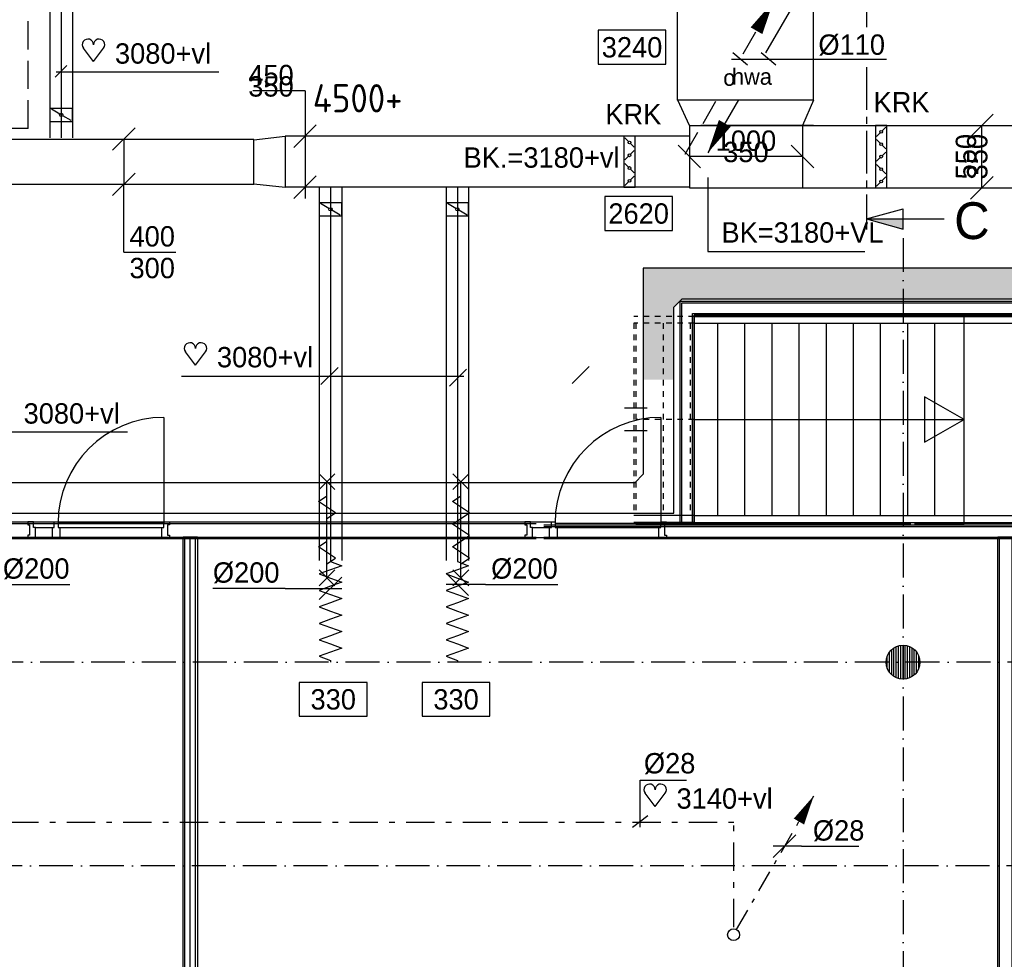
# Model space of a CAD drawing. Extents: x -41378 to 114803, y -24080 to 82188.
# Tile 123 of 137: x 82683 to 91386, y 51002 to 59306. Entities that reach past the tile are written whole.
import ezdxf
from ezdxf.enums import TextEntityAlignment as Align

# ---------------------------------------------------------------- set-up
doc = ezdxf.new("R2010")
doc.units = 0
doc.header["$LTSCALE"] = 50
for name, pattern in [('2322108', [7, 5, -2]), ('2322109', [10, 5, -2, 1, -2]), ('CENTER2', [11.25, 7.5, -1.25, 1.25, -1.25]), ('DASHDOT', [9, 6, -1.5, 0, -1.5]), ('HIDDEN', [2, 1, -1]), ('LURETOUR', [6, 4, -2])]:
    doc.linetypes.add(name, pattern=pattern)
doc.layers.get('0').update_dxf_attribs({"linetype": 'CONTINUOUS'})
for name, color, linetype in [('AL$1----_ALGEMEEN', 7, 'CONTINUOUS'), ('AL$1----_MAATVOERING', 7, 'CONTINUOUS'), ('AL$1----_TEKST', 7, 'CONTINUOUS'), ('AL$7----_STRAMIEN', 1, 'DASHDOT'), ('AL22----_BINNENWAND', 7, 'CONTINUOUS'), ('AL24----_TRAPPEN', 7, 'CONTINUOUS'), ('AL28----_KONSTRUKTIE', 3, 'CONTINUOUS'), ('AL65----_BEVEILIGING', 7, 'CONTINUOUS'), ('ALXAA---_GEWBETON', 12, 'CONTINUOUS'), ('DOORSNEDE', 1, 'CONTINUOUS'), ('KABELGGOOT1', 8, 'CONTINUOUS'), ('WL521---', 4, 'CONTINUOUS'), ('WL5233--', 4, 'CONTINUOUS'), ('WL531---', 4, 'CONTINUOUS'), ('WL561---', 4, 'CONTINUOUS'), ('WL561---_RETOUR', 4, 'CONTINUOUS'), ('WL570---', 3, 'CONTINUOUS'), ('WL570---_HARTLIJN', 7, 'CONTINUOUS'), ('WL570---_RETOUR', 3, 'CONTINUOUS'), ('WL570---_TOEVOER', 3, 'CONTINUOUS'), ('WM$1----', 1, 'CONTINUOUS'), ('WM531---', 1, 'CONTINUOUS'), ('WM561---', 1, 'CONTINUOUS'), ('WM570---', 1, 'CONTINUOUS')]:
    doc.layers.add(name, color=color, linetype=linetype)
doc.layers.get('0').freeze()
doc.styles.add('BURO-018', font='BUROFONT.shx', dxfattribs={"height": 90})
doc.styles.add('BURO-050', font='BUROFONT.shx', dxfattribs={"height": 500})
doc.styles.get("Standard").update_dxf_attribs({"font": 'ISOCP'})

# ---------------------------------------------------------------- blocks, each defined once
blk = doc.blocks.new('LU-2-KB1')
at = {"color": 0, "linetype": 'CONTINUOUS'}
blk.add_line((0, -0.5), (0, 0.5), dxfattribs=at)
blk = doc.blocks.new('LU-2D-K-3E8')
at = {"color": 0, "linetype": 'CONTINUOUS'}
for p, q in [((-0.5, 500), (0.5, 500)), ((-0.5, -500), (0.5, -500))]:
    blk.add_line(p, q, dxfattribs=at)
blk = doc.blocks.new('LU-2D-K-1C2')
at = {"color": 0, "linetype": 'CONTINUOUS'}
for p, q in [((-0.5, 225), (0.5, 225)), ((-0.5, -225), (0.5, -225))]:
    blk.add_line(p, q, dxfattribs=at)
blk = doc.blocks.new('LU-2D-K-226')
at = {"color": 0, "linetype": 'CONTINUOUS'}
for p, q in [((-0.5, 275), (0.5, 275)), ((-0.5, -275), (0.5, -275))]:
    blk.add_line(p, q, dxfattribs=at)
blk = doc.blocks.new('*U179', base_point=(89201.2, 61972.7))
at = {"layer": 'WM570---', "linetype": 'CONTINUOUS'}
for p, q in [((88601.5, 62072.4), (88800.9, 61873)), ((89601.5, 62072.4), (89800.9, 61873)), ((89701.2, 61972.7), (88701.2, 61972.7))]:
    blk.add_line(p, q, dxfattribs=at)
at = {"layer": 'WM570---', "linetype": 'CONTINUOUS', "style": 'BURO-018'}
for s, p in [('1000', (89201.2, 62022.7)), ('350', (89201.2, 61922.7))]:
    blk.add_text(s, height=180, dxfattribs=at).set_placement(p, align=Align.CENTER)
blk = doc.blocks.new('*U184', base_point=(91115.7, 58095.2))
at = {"layer": 'WM570---', "linetype": 'CONTINUOUS'}
for p, q in [((91215.4, 58469.9), (91016, 58270.5)), ((91115.7, 57820.2), (91115.7, 58370.2)), ((91215.4, 57919.9), (91016, 57720.5))]:
    blk.add_line(p, q, dxfattribs=at)
at = {"layer": 'WM570---', "linetype": 'CONTINUOUS', "style": 'BURO-018'}
for s, p in [('550', (91065.7, 58095.2)), ('350', (91165.7, 58095.2))]:
    blk.add_text(s, height=180, rotation=90, dxfattribs=at).set_placement(p, align=Align.CENTER)
blk = doc.blocks.new('*U185', base_point=(86918.2, 58051))
at = {"layer": 'WM570---', "linetype": 'CONTINUOUS'}
for p, q in [((86918.2, 58676), (86458.3, 58676)), ((86918.2, 58676), (86918.2, 57726)), ((87017.9, 58375.8), (86818.5, 58176.3)), ((87017.9, 57925.8), (86818.5, 57726.3))]:
    blk.add_line(p, q, dxfattribs=at)
at = {"layer": 'WM570---', "linetype": 'CONTINUOUS', "style": 'BURO-018'}
for s, p in [('450', (86818.2, 58726)), ('350', (86818.2, 58626))]:
    blk.add_text(s, height=180, dxfattribs=at).set_placement(p, align=Align.RIGHT)
blk = doc.blocks.new('LU-ORND')
at = {"color": 0, "linetype": 'CONTINUOUS'}
for p, q in [((-3, 1.5), (-3, -1.5)), ((3, 1.5), (-3, 1.5)), ((3, -1.5), (3, 1.5)), ((-3, -1.5), (3, -1.5))]:
    blk.add_line(p, q, dxfattribs=at)
blk = doc.blocks.new('LU-2D-KLC-1C264')
at = {"color": 0, "linetype": 'CONTINUOUS'}
for p, q in [((-50, 225), (-50, -225)), ((50, 225), (-50, 225)), ((-8.8, 177.6), (-41.2, 209.9)), ((50, -225), (50, 225)), ((8.8, 159.9), (41.2, 127.6)), ((8.8, 65.1), (41.2, 97.4)), ((-8.8, 47.4), (-41.2, 15.1)), ((-8.8, -47.4), (-41.2, -15.1)), ((8.8, -65.1), (41.2, -97.4)), ((8.8, -159.9), (41.2, -127.6)), ((-50, -225), (50, -225)), ((-8.8, -177.6), (-41.2, -209.9))]:
    blk.add_line(p, q, dxfattribs=at)
for centre in [(0, 168.8), (0, 56.2), (0, -56.2), (0, -168.8)]:
    blk.add_circle(centre, 12.5, dxfattribs=at)
blk = doc.blocks.new('LU-2D-KLC-22664')
at = {"color": 0, "linetype": 'CONTINUOUS'}
for p, q in [((-50, 275), (-50, -275)), ((50, 275), (-50, 275)), ((8.8, 228.8), (41.2, 261.2)), ((50, -275), (50, 275)), ((-8.8, 211.2), (-41.2, 178.8)), ((-8.8, 118.8), (-41.2, 151.2)), ((8.8, 101.2), (41.2, 68.8)), ((8.8, 8.8), (41.2, 41.2)), ((-8.8, -8.8), (-41.2, -41.2)), ((-8.8, -101.2), (-41.2, -68.8)), ((8.8, -118.8), (41.2, -151.2)), ((-8.8, -228.8), (-41.2, -261.2)), ((8.8, -211.2), (41.2, -178.8)), ((-50, -275), (50, -275))]:
    blk.add_line(p, q, dxfattribs=at)
for centre in [(0, 220), (0, 110), (0, 0), (0, -110), (0, -220)]:
    blk.add_circle(centre, 12.5, dxfattribs=at)
blk = doc.blocks.new('LDV2')
at = {"color": 0, "linetype": 'CONTINUOUS'}
for p, q in [((-0.25, -0.433), (-2.5, -4.33)), ((-4.5, -7.794), (-6.75, -11.691))]:
    blk.add_line(p, q, dxfattribs=at)
blk.add_lwpolyline([(-6.75, -11.691, 0, 1, 0), (-5.5, -9.526, 1, 1, 0)], format="xyseb", dxfattribs=at)
blk.add_circle((0, 0), 0.5, dxfattribs=at)
at = {"color": 0, "linetype": 'CONTINUOUS', "style": 'BURO-018'}
blk.add_attdef('LD_TEXT1', text='', height=1.8, dxfattribs=at).set_placement((-3.5, -6.062), align=Align.MIDDLE)
blk = doc.blocks.new('LDV4123')
at = {"color": 0, "linetype": 'CONTINUOUS'}
for p, q in [((-0.25, -0.433), (-1.187, -2.057)), ((-1.562, -2.706), (-2.5, -4.33)), ((-5.437, -9.418), (-4.5, -7.794)), ((-6.75, -11.691), (-5.812, -10.068))]:
    blk.add_line(p, q, dxfattribs=at)
blk.add_lwpolyline([(-0.25, -0.433, 0, 1, 0), (-1.5, -2.598, 1, 1, 0)], format="xyseb", dxfattribs=at)
blk.add_circle((0, 0), 0.5, dxfattribs=at)
at = {"color": 0, "linetype": 'CONTINUOUS', "style": 'BURO-018'}
blk.add_attdef('LD_TEXT1', text='', height=1.8, dxfattribs=at).set_placement((-3.5, -6.062), align=Align.MIDDLE)
blk = doc.blocks.new('LDV1109')
at = {"color": 0, "linetype": 'CONTINUOUS'}
for p, q in [((5.875, 10.176), (6.75, 11.691)), ((5.312, 9.202), (5.5, 9.526)), ((4, 6.928), (4.937, 8.552)), ((3.437, 5.954), (3.625, 6.279)), ((2.125, 3.681), (3.062, 5.304)), ((1.562, 2.706), (1.75, 3.031)), ((0.25, 0.433), (1.187, 2.057))]:
    blk.add_line(p, q, dxfattribs=at)
blk.add_lwpolyline([(6.75, 11.691, 0, 1, 0), (5.5, 9.526, 1, 1, 0)], format="xyseb", dxfattribs=at)
blk.add_circle((0, 0), 0.5, dxfattribs=at)
blk = doc.blocks.new('*U255', base_point=(89444.7, 52001.2))
at = {"color": 0, "linetype": 'CONTINUOUS'}
for p, q in [((89544.7, 52101.2), (89344.7, 51901.2)), ((89594.7, 52001.2), (89344.7, 52001.2)), ((89594.7, 52001.2), (90101, 52001.2))]:
    blk.add_line(p, q, dxfattribs=at)
at = {"color": 0, "linetype": 'CONTINUOUS', "style": 'BURO-018'}
blk.add_text('%%C28', height=180, dxfattribs=at).set_placement((89694.7, 52051.2))
blk = doc.blocks.new('LU-2D-K-4B0')
at = {"color": 0, "linetype": 'CONTINUOUS'}
for p, q in [((-0.5, 600), (0.5, 600)), ((-0.5, -600), (0.5, -600))]:
    blk.add_line(p, q, dxfattribs=at)
blk = doc.blocks.new('LU-2D-K-190')
at = {"color": 0, "linetype": 'CONTINUOUS'}
for p, q in [((-0.5, 200), (0.5, 200)), ((-0.5, -200), (0.5, -200))]:
    blk.add_line(p, q, dxfattribs=at)
blk = doc.blocks.new('*U397', base_point=(83603.7, 57851))
at = {"color": 0, "linetype": 'CONTINUOUS'}
for p, q in [((83504, 58151.3), (83703.4, 58350.8)), ((83603.7, 58251), (83603.7, 57851)), ((83504, 57751.3), (83703.4, 57950.8)), ((83603.7, 57251), (83603.7, 57851)), ((83603.7, 57251), (84063.7, 57251))]:
    blk.add_line(p, q, dxfattribs=at)
at = {"layer": 'WM570---', "linetype": 'CONTINUOUS', "style": 'BURO-018'}
for s, p in [('400', (83653.7, 57301)), ('300', (83653.7, 57021))]:
    blk.add_text(s, height=180, dxfattribs=at).set_placement(p)
blk = doc.blocks.new('LU-1D-K-C8')
at = {"color": 0, "linetype": 'CONTINUOUS'}
for p, q in [((-0.5, 100), (0.5, 100)), ((-0.5, -100), (0.5, -100))]:
    blk.add_line(p, q, dxfattribs=at)
at = {"layer": 'WL570---_HARTLIJN', "linetype": 'CENTER2'}
blk.add_line((-0.5, 0), (0.5, 0), dxfattribs=at)
blk = doc.blocks.new('LU-1D-KL1-C874')
at = {"color": 0, "linetype": 'CONTINUOUS'}
for p, q in [((-58, 100), (-58, -100)), ((58, 100), (-58, 100)), ((50.7, 87.5), (7.3, 12.5)), ((58, -100), (58, 100)), ((-7.3, -12.5), (-50.7, -87.5)), ((-58, -100), (58, -100))]:
    blk.add_line(p, q, dxfattribs=at)
blk.add_circle((0, 0), 14.5, dxfattribs=at)
blk = doc.blocks.new('LU-1D-F-C838A')
at = {"color": 0, "linetype": 'CONTINUOUS'}
for p, q in [((-436.8, 0), (-400.4, 100)), ((-400.4, 100), (-364, 0)), ((-291.2, 0), (-254.8, 100)), ((-254.8, 100), (-218.4, 0)), ((-145.6, 0), (-109.2, 100)), ((-109.2, 100), (-72.8, 0)), ((0, 0), (36.4, 100)), ((36.4, 100), (72.8, 0)), ((145.6, 0), (182, 100)), ((182, 100), (218.4, 0)), ((291.2, 0), (327.6, 100)), ((327.6, 100), (364, 0)), ((-453.1, 0), (-436.8, 0)), ((-364, 0), (-327.6, -100)), ((-327.6, -100), (-291.2, 0)), ((-218.4, 0), (-182, -100)), ((-182, -100), (-145.6, 0)), ((-72.8, 0), (-36.4, -100)), ((-36.4, -100), (0, 0)), ((72.8, 0), (109.2, -100)), ((109.2, -100), (145.6, 0)), ((218.4, 0), (254.8, -100)), ((254.8, -100), (291.2, 0)), ((364, 0), (400.4, -100)), ((400.4, -100), (436.8, 0)), ((436.8, 0), (453.1, 0))]:
    blk.add_line(p, q, dxfattribs=at)
blk = doc.blocks.new('*U414', base_point=(85329.6, 56090.3))
at = {"color": 0, "linetype": 'CONTINUOUS'}
for p, q in [((85329.9, 55990.6), (85529.3, 56190)), ((85029.6, 56090.3), (84389.7, 56090.3)), ((85029.6, 56090.3), (85529.6, 56090.3))]:
    blk.add_line(p, q, dxfattribs=at)
at = {"layer": 'WM570---', "linetype": 'CONTINUOUS', "style": 'BURO-018'}
blk.add_text('%%c200', height=180, dxfattribs=at).set_placement((84979.6, 56140.3), align=Align.RIGHT)
blk = doc.blocks.new('*U415', base_point=(86651.6, 56219.6))
at = {"color": 0, "linetype": 'CONTINUOUS'}
for p, q in [((86651.4, 56119.9), (86451.9, 56319.3)), ((86800.4, 56219.6), (86451.6, 56219.6)), ((86800.4, 56219.6), (87440.3, 56219.6))]:
    blk.add_line(p, q, dxfattribs=at)
at = {"layer": 'WM570---', "linetype": 'CONTINUOUS', "style": 'BURO-018'}
blk.add_text('%%c200', height=180, dxfattribs=at).set_placement((86850.4, 56269.6))
blk = doc.blocks.new('HART')
at = {"color": 1}
for q in [(-39.7, 52.4), (39.7, 52.4)]:
    blk.add_line((0, 0), q, dxfattribs=at)
for centre, start, end in [((-22.1, 65.7), 0, 217.1867), ((22.1, 65.7), 322.8133, 180)]:
    blk.add_arc(centre, 22.1, start, end, dxfattribs=at)

msp = doc.modelspace()

# ---------------------------------------------------------------- hatches: boundary and pattern name
at = {"layer": 'KABELGGOOT1'}
h = msp.add_hatch(dxfattribs=at)
h.set_pattern_fill('DOTS', color=256, scale=40, style=0)
h.set_pattern_definition([(0, (0, 200000), (31.75, 63.5), [0, -63.5])])
h.paths.add_polyline_path([(89225.9, 57109.6), (88194.3, 57109.6), (88194.3, 56124), (88464.3, 56124), (88464.3, 56764.6), (88539.3, 56839.6), (89225.9, 56839.6)])
h.paths.add_polyline_path([(97427.3, 57109.6), (89225.9, 57109.6), (89225.9, 56839.6), (97427.3, 56839.6)])

# ---------------------------------------------------------------- linework, layer by layer
at = {"layer": 'AL$1----_ALGEMEEN', "color": 8}
for p, q in [((88646.3, 56682.5), (95410.9, 56682.5)), ((88646.3, 56622.5), (95410.9, 56622.5)), ((88646.3, 54923.5), (95410.9, 54923.5)), ((88646.3, 54863.5), (95410.9, 54863.5))]:
    msp.add_line(p, q, dxfattribs=at)
at = {"layer": 'AL$1----_MAATVOERING', "color": 8}
for p, q in [((88646.3, 54854.8), (88646.3, 56693.3)), ((88646.3, 56693.3), (97181, 56693.3))]:
    msp.add_line(p, q, dxfattribs=at)
at = {"layer": 'AL$7----_STRAMIEN', "color": 1}
for p, q in [((112869.9, 53627.3), (10184, 53627.3)), ((112410.4, 51827.3), (-35182.3, 51827.3))]:
    msp.add_line(p, q, dxfattribs=at)
msp.add_lwpolyline([(90491, 57376.2), (90491, 43573)], dxfattribs=at)
at = {"layer": 'AL22----_BINNENWAND', "color": 8}
for p, q in [((88521.3, 54854.8), (88521.3, 56818.3)), ((88521.3, 56818.3), (96167, 56818.3)), ((96167, 56693.3), (88646.3, 56693.3)), ((88646.3, 56693.3), (88646.3, 54854.8)), ((88646.3, 54923.5), (88110.5, 54923.5)), ((81491, 54867.3), (87249.4, 54867.3)), ((87317, 54842.3), (97502, 54842.3)), ((88646.3, 54863.5), (88110.5, 54863.5)), ((88646.3, 54854.8), (88521.3, 54854.8)), ((87249.4, 54717.3), (81491, 54717.3)), ((97502, 54717.3), (87317, 54717.3))]:
    msp.add_line(p, q, dxfattribs=at)
at = {"layer": 'AL22----_BINNENWAND', "color": 8, "linetype": 'CONTINUOUS'}
for p, q in [((88536.3, 54854.8), (88536.3, 56803.3)), ((88536.3, 56803.3), (96167, 56803.3)), ((88631.3, 54854.8), (88631.3, 56708.3)), ((88631.3, 56708.3), (96167, 56708.3)), ((81491, 54852.3), (87249.4, 54852.3)), ((87317, 54827.3), (97502, 54827.3)), ((81491, 54732.3), (87249.4, 54732.3)), ((87317, 54732.3), (97502, 54732.3))]:
    msp.add_line(p, q, dxfattribs=at)
at = {"layer": 'AL22----_BINNENWAND', "color": 8}
for points in [[(83956, 55791.1), (83956, 54857.1)], [(88349.8, 55791.1), (88349.8, 54857.1)], [(82755, 54868.1), (82755, 54843.1), (82771, 54843.1), (82771, 54751.1), (82755, 54751.1), (82755, 54729.1), (82822, 54729.1), (82822, 54817.1), (82805, 54817.1), (82805, 54868.1), (82755, 54868.1)], [(82805, 54868.1), (82989, 54868.1)], [(82989, 54868.1), (83022, 54868.1), (83022, 54817.1), (83039, 54817.1), (83039, 54729.1), (82972, 54729.1), (82972, 54817.1), (82989, 54817.1), (82989, 54868.1), (83022, 54868.1)], [(83022, 54857.1), (83956, 54857.1)], [(84006, 54868.1), (84006, 54843.1), (83990, 54843.1), (83990, 54751.1), (84006, 54751.1), (84006, 54729.1), (83939, 54729.1), (83939, 54817.1), (83956, 54817.1), (83956, 54868.1), (84006, 54868.1)], [(87148.8, 54868.1), (87148.8, 54843.1), (87164.8, 54843.1), (87164.8, 54751.1), (87148.8, 54751.1), (87148.8, 54729.1), (87215.8, 54729.1), (87215.8, 54817.1), (87198.8, 54817.1), (87198.8, 54868.1), (87148.8, 54868.1)], [(87198.8, 54868.1), (87382.8, 54868.1)], [(87382.8, 54868.1), (87415.8, 54868.1), (87415.8, 54817.1), (87432.8, 54817.1), (87432.8, 54729.1), (87365.8, 54729.1), (87365.8, 54817.1), (87382.8, 54817.1), (87382.8, 54868.1), (87415.8, 54868.1)], [(87415.8, 54857.1), (88349.8, 54857.1)], [(88399.8, 54868.1), (88399.8, 54843.1), (88383.8, 54843.1), (88383.8, 54751.1), (88399.8, 54751.1), (88399.8, 54729.1), (88332.8, 54729.1), (88332.8, 54817.1), (88349.8, 54817.1), (88349.8, 54868.1), (88399.8, 54868.1)], [(82822, 54817.1), (82972, 54817.1)], [(83022, 54817.1), (83956, 54817.1)], [(87215.8, 54817.1), (87365.8, 54817.1)], [(87415.8, 54817.1), (88349.8, 54817.1)], [(82822, 54729.1), (82972, 54729.1)], [(84143.5, 44817.3), (84143.5, 54734.6)], [(84191, 44817.3), (84191, 54734.6)], [(84238.5, 44817.3), (84238.5, 54734.6)], [(87215.8, 54729.1), (87365.8, 54729.1)], [(91343.5, 44817.3), (91343.5, 54734.6)]]:
    msp.add_lwpolyline(points, dxfattribs=at)
for points in [[(84128.5, 44817.3), (84128.5, 54734.6), (84253.5, 54734.6), (84253.5, 44817.3)], [(91328.5, 44817.3), (91328.5, 54734.6), (91453.5, 54734.6), (91453.5, 44817.3)]]:
    msp.add_lwpolyline(points, close=True, dxfattribs=at)
for centre in [(83956, 54857.1), (88349.8, 54857.1)]:
    msp.add_arc(centre, 934, 90, 180, dxfattribs=at)
at = {"layer": 'AL24----_TRAPPEN', "color": 8, "linetype": 'HIDDEN'}
for p, q in [((88646.3, 56682.5), (88110.5, 56682.5)), ((88110.5, 56622.5), (88110.5, 54923.5)), ((88646.3, 56622.5), (88110.5, 56622.5)), ((88130.5, 56622.5), (88130.5, 54923.5)), ((88370.5, 56622.5), (88370.5, 54923.5)), ((88610.5, 56622.5), (88610.5, 54923.5)), ((88646.3, 55773), (88130.5, 55773))]:
    msp.add_line(p, q, dxfattribs=at)
at = {"layer": 'AL24----_TRAPPEN', "color": 8}
for p, q in [((91030.5, 56692.5), (89756.7, 56692.5)), ((91030.5, 56692.5), (92550.5, 56692.5)), ((91030.5, 54853.5), (91030.5, 56692.5)), ((91030.5, 54853.5), (91030.5, 56692.5)), ((88850.5, 56622.5), (88850.5, 54923.5)), ((89090.5, 56622.5), (89090.5, 54923.5)), ((89330.5, 56622.5), (89330.5, 54923.5)), ((89570.5, 56622.5), (89570.5, 54923.5)), ((89810.5, 56622.5), (89810.5, 54923.5)), ((90050.5, 56622.5), (90050.5, 54923.5)), ((90290.5, 56622.5), (90290.5, 54923.5)), ((90530.5, 56622.5), (90530.5, 54923.5)), ((90770.5, 56622.5), (90770.5, 54923.5)), ((91030.5, 55773), (90681.9, 55974.2)), ((90681.9, 55974.2), (90681.9, 55571.7)), ((88230.5, 55873), (88030.5, 55873)), ((88646.3, 55773), (91030.5, 55773)), ((90681.9, 55571.7), (91030.5, 55773)), ((88230.5, 55673), (88030.5, 55673)), ((90530.5, 54975.9), (90530.5, 54923.5)), ((88130.5, 54853.5), (90560, 54853.5)), ((90593.3, 54853.5), (91030.5, 54853.5)), ((92550.5, 54853.5), (91030.5, 54853.5))]:
    msp.add_line(p, q, dxfattribs=at)
at = {"layer": 'AL28----_KONSTRUKTIE', "color": 8}
msp.add_circle((90491, 53627.3), 150, dxfattribs=at)
at = {"layer": 'AL65----_BEVEILIGING', "color": 8, "linetype": 'CONTINUOUS'}
for points in [[(85469, 55153.3), (85329, 55293.3)], [(85329, 55153.3), (85469, 55293.3)], [(86653, 55153.3), (86513, 55293.3)], [(86513, 55153.3), (86653, 55293.3)], [(85399, 54373.3), (85399, 55223.3)], [(86583, 54373.3), (86583, 55223.3)], [(85399, 54898.3), (85474, 54948.3), (85324, 55048.3), (85399, 55098.3)], [(86583, 54898.3), (86658, 54948.3), (86508, 55048.3), (86583, 55098.3)], [(86583, 54698.3), (86658, 54748.3), (86508, 54848.3), (86583, 54898.3)], [(85399, 54498.3), (85474, 54548.3), (85324, 54648.3), (85399, 54698.3)], [(86583, 54498.3), (86658, 54548.3), (86508, 54648.3), (86583, 54698.3)], [(85469, 54303.3), (85329, 54443.3)], [(85329, 54303.3), (85469, 54443.3)], [(86653, 54303.3), (86513, 54443.3)], [(86513, 54303.3), (86653, 54443.3)]]:
    msp.add_lwpolyline(points, dxfattribs=at)
at = {"layer": 'ALXAA---_GEWBETON', "color": 8}
for p, q in [((90371, 53537.3), (90371, 53717.3)), ((90391, 53515.5), (90391, 53739.1)), ((90411, 53500.4), (90411, 53754.2)), ((90431, 53489.9), (90431, 53764.8)), ((90451, 53482.8), (90451, 53771.9)), ((90471, 53478.7), (90471, 53776)), ((90491, 53477.3), (90491, 53777.3)), ((90511, 53478.7), (90511, 53776)), ((90531, 53482.8), (90531, 53771.9)), ((90551, 53489.9), (90551, 53764.8)), ((90571, 53500.4), (90571, 53754.2)), ((90591, 53515.5), (90591, 53739.1)), ((90611, 53537.3), (90611, 53717.3)), ((90351, 53573.5), (90351, 53681.2)), ((90631, 53573.5), (90631, 53681.2))]:
    msp.add_line(p, q, dxfattribs=at)
at = {"layer": 'DOORSNEDE', "color": 200, "linetype": 'CENTER2'}
for p, q in [((90167.8, 63456.6), (90167.8, 59241)), ((90167.8, 58885.2), (90167.8, 57642))]:
    msp.add_line(p, q, dxfattribs=at)
at = {"layer": 'DOORSNEDE', "color": 5}
msp.add_line((90167.8, 57642), (90167.8, 57450.4), dxfattribs=at)
at = {"layer": 'DOORSNEDE', "color": 200}
for p, q in [((90167.8, 57544.8), (90492.9, 57635.1)), ((90492.9, 57454.6), (90492.9, 57635.1)), ((90167.8, 57544.8), (90854.1, 57544.8)), ((90167.8, 57544.8), (90492.9, 57454.6))]:
    msp.add_line(p, q, dxfattribs=at)
msp.add_solid([(90492.9, 57454.6), (90492.9, 57544.8), (90167.8, 57544.8)], dxfattribs=at)
at = {"layer": 'KABELGGOOT1'}
for p, q in [((99585.3, 57109.6, 2750), (88194.3, 57109.6, 2750)), ((88194.3, 57109.6, 2750), (88194.3, 55288.6, 2750)), ((88464.3, 56764.6, 2750), (88539.3, 56839.6, 2750)), ((88539.3, 56839.6, 2750), (99860.3, 56839.6, 2750)), ((88464.3, 54943.6, 2750), (88464.3, 56764.6, 2750)), ((88194.3, 55288.6, 2750), (88119.3, 55213.6, 2750)), ((88119.3, 55213.6, 2750), (77842.3, 55213.5, 2750)), ((66761.3, 54943.5, 2750), (88464.3, 54943.6, 2750))]:
    msp.add_line(p, q, dxfattribs=at)
at = {"layer": 'WL531---', "linetype": '2322109'}
for p in [(67098.9, 52212.8), (88995.3, 51285.2)]:
    msp.add_line(p, (88995.3, 52212.8), dxfattribs=at)
at = {"layer": 'WL561---', "color": 1}
for p, q in [((88168.1, 52171.3), (88168.1, 52584.1)), ((88168.1, 52584.1), (88576.6, 52584.1)), ((88100.3, 52171.3), (88236, 52273))]:
    msp.add_line(p, q, dxfattribs=at)
at = {"layer": 'WL561---_RETOUR', "linetype": '2322108'}
for q in [(82758.6, 60165.3), (81608.2, 58343.4)]:
    msp.add_line((82758.6, 58343.4), q, dxfattribs=at)
at = {"layer": 'WL570---'}
for p, q in [((89694.3, 58595.2), (88497.5, 58595.2)), ((88604, 58370.2), (88501.6, 58595.2)), ((89698.4, 58595.2), (89602.5, 58370.2)), ((89701.2, 58370.2), (88702.8, 58370.2)), ((84752.2, 58244.9), (85029.9, 58276)), ((84752.2, 57851), (84752.2, 58244.9)), ((85029.9, 58276), (85029.9, 57823.1)), ((85029.9, 57823.1), (84752.2, 57851))]:
    msp.add_line(p, q, dxfattribs=at)
at = {"layer": 'WM$1----'}
for p, q in [((88985.5, 59014.7), (89115.1, 58907.1)), ((89236.2, 59014.7), (89365.8, 58907.1)), ((88974.5, 58957.4), (90344.5, 58957.4))]:
    msp.add_line(p, q, dxfattribs=at)
at = {"layer": 'WM561---'}
for p, q in [((82996.8, 58797), (83099.7, 58899.8)), ((83004.7, 58844.5), (84444.3, 58844.5)), ((88765.3, 57909.8), (88765.3, 57258.5)), ((88765.3, 57258.5), (90152.7, 57258.5)), ((85346.2, 56081.8), (85497.7, 56233.2)), ((87565.8, 56089.3), (87717.2, 56240.6)), ((86607.8, 56153.4), (84114.6, 56153.4)), ((86482.2, 56066.9), (86633.6, 56218.2)), ((82197, 55663.6), (83636.5, 55663.6))]:
    msp.add_line(p, q, dxfattribs=at)

# ---------------------------------------------------------------- block references
at = {"layer": 'WL521---', "color": 2}
ref = msp.add_blockref('LDV2', (89575.7, 59532.8), dxfattribs=dict(at, xscale=120, yscale=120, zscale=120))
ref.add_attrib('LD_TEXT1', 'hwa', dxfattribs={"layer": '0', "color": 1, "linetype": 'CONTINUOUS', "height": 144, "style": 'BURO-018'}).set_placement((89155.7, 58805.4), align=Align.MIDDLE)
at = {"layer": 'WL5233--', "color": 2}
ref = msp.add_blockref('LDV4123', (89375.8, 59519.8), dxfattribs=dict(at, xscale=120, yscale=120, zscale=120))
ref.add_attrib('LD_TEXT1', 'o', dxfattribs={"layer": '0', "color": 1, "linetype": 'CONTINUOUS', "height": 144, "style": 'BURO-018'}).set_placement((88955.8, 58792.3), align=Align.MIDDLE)
at = {"layer": 'WL531---', "color": 2, "xscale": 105, "yscale": 105, "zscale": 105}
msp.add_blockref('LDV1109', (88993.5, 51219.6), dxfattribs=at)
at = {"layer": 'WL570---_RETOUR', "color": 3, "linetype": 'CONTINUOUS'}
for name, p, xscale, rotation in [('LU-2D-K-4B0', (89098.4, 60185.1), 3179.941346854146, 90), ('LU-2D-K-3E8', (89102.5, 58095.5), 548.7986643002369, 270)]:
    msp.add_blockref(name, p, dxfattribs=dict(at, xscale=xscale, rotation=rotation))
for name, p in [('LU-2D-KLC-22664', (90297.4, 58095.2)), ('LU-2D-KLC-1C264', (88073, 58051))]:
    msp.add_blockref(name, p, dxfattribs=at)
at = {"layer": 'WL570---_RETOUR', "color": 3, "linetype": 'LURETOUR', "xscale": 1000, "yscale": 1000, "zscale": 1000, "rotation": 270}
msp.add_blockref('LU-2-KB1', (89201.2, 57820.2), dxfattribs=at)
at = {"layer": 'WL570---_TOEVOER', "linetype": 'CONTINUOUS'}
for name, p, xscale, rotation in [('LU-1D-K-C8', (83050.6, 59817.3), 3112.613611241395, 270), ('LU-2D-K-226', (94884.8, 58095.2), 12559.14958940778, 359.9999999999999), ('LU-2D-K-1C2', (86817.6, 58051), 3575.35439394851, 180), ('LU-1D-K-C8', (85429.6, 56174.3), 3297.57508707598, 270), ('LU-1D-K-C8', (86551.6, 56174.3), 3297.57508707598, 270)]:
    msp.add_blockref(name, p, dxfattribs=dict(at, xscale=xscale, rotation=rotation))
at = {"layer": 'WL570---_TOEVOER', "linetype": 'CONTINUOUS', "rotation": 270}
for name, p in [('LU-1D-KL1-C874', (83050.6, 58464.1)), ('LU-1D-KL1-C874', (85429.6, 57630)), ('LU-1D-KL1-C874', (86551.6, 57630)), ('LU-1D-F-C838A', (85429.6, 54080.2)), ('LU-1D-F-C838A', (86551.6, 54080.2))]:
    msp.add_blockref(name, p, dxfattribs=at)
at = {"layer": 'WL570---_TOEVOER', "linetype": 'CONTINUOUS', "xscale": 6791.789651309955}
msp.add_blockref('LU-2D-K-190', (81356.3, 58051), dxfattribs=at)
at = {"layer": 'WM531---'}
msp.add_blockref('*U255', (89444.7, 52001.2), dxfattribs=at)
at = {"layer": 'WM570---'}
ref = msp.add_blockref('LU-ORND', (88095.8, 59061.9), dxfattribs=dict(at, xscale=100, yscale=100, zscale=100))
ref.add_attrib('LU_TEXT1', '3240', dxfattribs={"layer": '0', "color": 1, "linetype": 'CONTINUOUS', "height": 180, "style": 'BURO-018'}).set_placement((88095.8, 59061.9), align=Align.MIDDLE)
at = {"layer": 'WM570---', "xscale": 2.25, "yscale": 2.25, "zscale": 2.25}
for p in [(83335.8, 58937.1), (84237.2, 56253.6), (88299.8, 52353.3)]:
    msp.add_blockref('HART', p, dxfattribs=at)
at = {"layer": 'WM570---'}
for name, p in [('*U185', (85205, 58051)), ('*U184', (91187.1, 58095.2)), ('*U397', (83603.7, 57851)), ('*U179', (89102.5, 58096.8)), ('*U415', (82336.2, 54315.7)), ('*U414', (85329.6, 54280.4)), ('*U415', (86651.6, 54315.7))]:
    msp.add_blockref(name, p, dxfattribs=at)
ref = msp.add_blockref('LU-ORND', (88154.3, 57592.9), dxfattribs=dict(at, xscale=100, yscale=100, zscale=100))
ref.add_attrib('LU_TEXT1', '2620', dxfattribs={"layer": '0', "color": 1, "linetype": 'CONTINUOUS', "height": 180, "style": 'BURO-018'}).set_placement((88154.3, 57592.9), align=Align.MIDDLE)
ref = msp.add_blockref('LU-ORND', (85454.6, 53299.6), dxfattribs=dict(at, xscale=100, yscale=100, zscale=100))
ref.add_attrib('LU_TEXT1', '330', dxfattribs={"layer": '0', "color": 1, "linetype": 'CONTINUOUS', "height": 180, "style": 'BURO-018'}).set_placement((85454.6, 53299.6), align=Align.MIDDLE)
ref = msp.add_blockref('LU-ORND', (86540.2, 53299.6), dxfattribs=dict(at, xscale=100, yscale=100, zscale=100))
ref.add_attrib('LU_TEXT1', '330', dxfattribs={"layer": '0', "color": 1, "linetype": 'CONTINUOUS', "height": 180, "style": 'BURO-018'}).set_placement((86540.2, 53299.6), align=Align.MIDDLE)

# ---------------------------------------------------------------- texts
at = {"layer": 'AL$1----_TEKST', "color": 8}
msp.add_text('4500+', height=250, dxfattribs=at).set_placement((85273.9, 58486.2))
at = {"layer": 'WL521---', "color": 2, "style": 'BURO-050'}
msp.add_text('C', height=325, dxfattribs=at).set_placement((90943.2, 57367))
at = {"layer": 'WL561---', "color": 1, "style": 'BURO-018'}
msp.add_text('%%C28', height=180, dxfattribs=at).set_placement((88200.7, 52644.9))
at = {"layer": 'WL570---', "color": 1, "style": 'BURO-018'}
msp.add_text('BK=3180+VL', height=180, dxfattribs=at).set_placement((88886.4, 57335.4))
at = {"layer": 'WL570---_RETOUR', "color": 1, "style": 'BURO-018'}
for p in [(90230.8, 58486), (87859.8, 58380.6)]:
    msp.add_text('KRK', height=180, dxfattribs=at).set_placement(p)
at = {"layer": 'WM$1----', "color": 1, "style": 'BURO-018'}
msp.add_text('%%C110', height=180, dxfattribs=at).set_placement((89743.1, 58995.2))
at = {"layer": 'WM570---', "color": 1, "style": 'BURO-018'}
for s, p in [('3080+vl', (83525.2, 58917)), ('BK.=3180+vl', (86606.8, 57997.6)), ('3080+vl', (84426.6, 56233.5)), ('3140+vl', (88489.2, 52333.2))]:
    msp.add_text(s, height=180, dxfattribs=at).set_placement(p)
at = {"layer": 'WM570---', "style": 'BURO-018'}
msp.add_text('3080+vl', height=180, dxfattribs=at).set_placement((82717.5, 55736.1))

doc.saveas('drawing.dxf')
